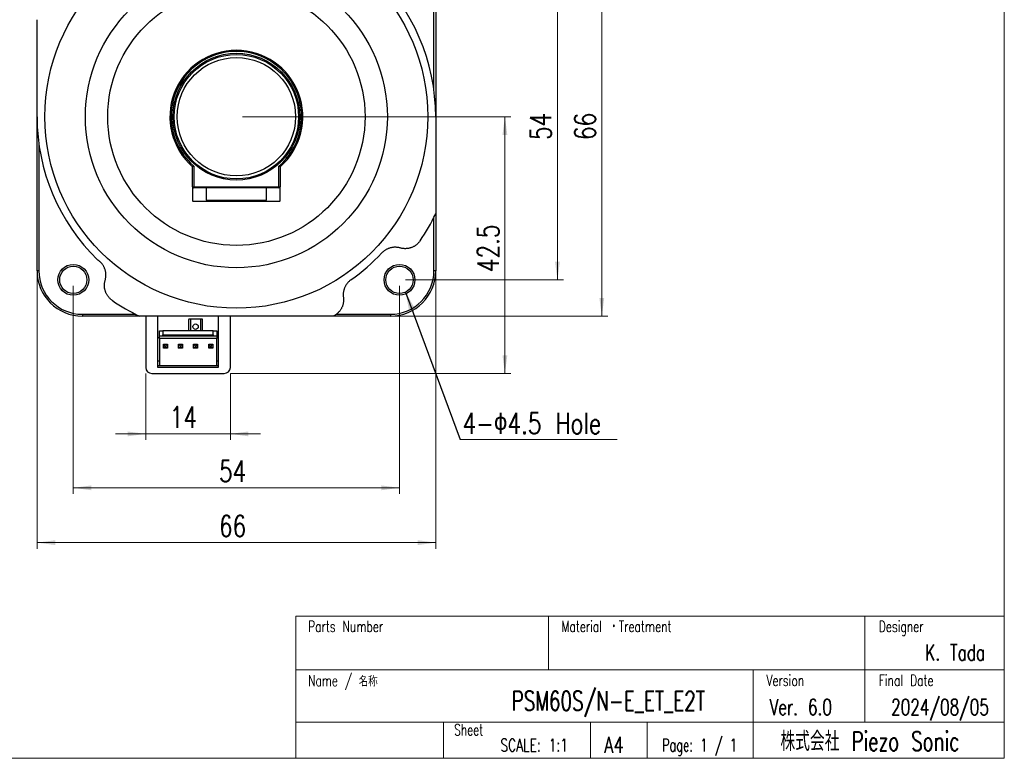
# Model space of a CAD drawing. Header units: millimetres. Extents: x 5 to 292, y 5 to 205.
# Tile 2 of 10: x 129 to 292, y 5 to 127. Entities that reach past the tile are written whole.
import ezdxf

# ---------------------------------------------------------------- set-up
doc = ezdxf.new("R2010")
doc.units = ezdxf.units.MM
doc.styles.add('SLDTEXTSTYLE0', font='TXT', dxfattribs={"width": 0.75, "bigfont": 'bigfont'})
doc.styles.add('SLDTEXTSTYLE1', font='TXT', dxfattribs={"width": 0.7, "bigfont": 'bigfont'})
doc.styles.add('SLDTEXTSTYLE2', font='TXT', dxfattribs={"width": 0.645455, "bigfont": 'bigfont'})
doc.styles.get("Standard").update_dxf_attribs({"font": 'txt', "bigfont": 'bigfont'})
doc.dimstyles.new('SLDDIMSTYLE0', dxfattribs={"dimtxt": 3.5, "dimasz": 3, "dimexe": 0, "dimexo": 0.0625, "dimgap": 0.875, "dimtad": 3, "dimdec": 0, "dimrnd": 1e-09, "dimzin": 12, "dimdsep": 46, "dimtxsty": 'SLDTEXTSTYLE0', "dimsah": 1, "dimcen": 0.09, "dimadec": 0, "dimazin": 3, "dimtfac": 1, "dimtdec": 0, "dimtmove": 0, "dimatfit": 0, "dimfxl": 1, "dimfrac": 2, "dimtolj": 1, "dimtzin": 12, "dimarcsym": 0})
doc.dimstyles.new('SLDDIMSTYLE1', dxfattribs={"dimtxt": 3.5, "dimasz": 3, "dimexe": 0, "dimexo": 0.0625, "dimgap": 0.875, "dimtad": 3, "dimdec": 0, "dimrnd": 1e-09, "dimzin": 12, "dimdsep": 46, "dimtxsty": 'SLDTEXTSTYLE0', "dimsah": 1, "dimcen": 0.09, "dimadec": 0, "dimazin": 3, "dimtfac": 1, "dimtdec": 0, "dimtofl": 0, "dimtmove": 0, "dimatfit": 3, "dimfxl": 1, "dimfrac": 2, "dimtolj": 1, "dimtzin": 12, "dimarcsym": 0})
doc.dimstyles.new('SLDDIMSTYLE4', dxfattribs={"dimtxt": 0.18, "dimasz": 3, "dimexe": 0, "dimexo": 0.0625, "dimgap": 0, "dimtad": 0, "dimtih": 1, "dimtoh": 1, "dimdec": 0, "dimrnd": 1e-09, "dimzin": 0, "dimdsep": 46, "dimtxsty": 'Standard', "dimsah": 1, "dimcen": 0.09, "dimadec": 0, "dimazin": 0, "dimtfac": 3, "dimtdec": 0, "dimtofl": 0, "dimtmove": 0, "dimatfit": 3, "dimfxl": 1, "dimfrac": 2, "dimtolj": 1, "dimtzin": 0, "dimarcsym": 0})
doc.dimstyles.new('SLDDIMSTYLE6', dxfattribs={"dimtxt": 3.5, "dimasz": 3, "dimexe": 0, "dimexo": 0.0625, "dimgap": 0.875, "dimtad": 3, "dimdec": 1, "dimrnd": 1e-09, "dimzin": 12, "dimdsep": 46, "dimtxsty": 'SLDTEXTSTYLE0', "dimsah": 1, "dimcen": 0.09, "dimadec": 0, "dimazin": 3, "dimtfac": 1, "dimtdec": 1, "dimtofl": 0, "dimtmove": 0, "dimatfit": 3, "dimfxl": 1, "dimfrac": 2, "dimtolj": 1, "dimtzin": 12, "dimarcsym": 0})

# ---------------------------------------------------------------- blocks, each defined once
blk = doc.blocks.new('_D_6')
at = {"color": 7, "linetype": 'Continuous', "lineweight": 0}
for p, q in [((197.88, 94.14), (197.88, 39.7)), ((131.88, 84.7), (131.88, 39.7)), ((131.88, 40.7), (197.88, 40.7))]:
    blk.add_line(p, q, dxfattribs=at)
at = {"color": 7, "linetype": 'Continuous', "lineweight": 18}
for points in [[(131.88, 40.7), (134.88, 40.3), (134.88, 41.1)], [(197.88, 40.7), (194.88, 41.1), (194.88, 40.3)]]:
    blk.add_solid(points, dxfattribs=at)
at = {"color": 7, "linetype": 'Continuous', "lineweight": 18, "insert": (162, 45.21), "char_height": 3.5, "attachment_point": 1, "style": 'SLDTEXTSTYLE0'}
blk.add_mtext('66', dxfattribs=at)
blk = doc.blocks.new('_D_7')
at = {"color": 7, "linetype": 'Continuous', "lineweight": 0}
for p, q in [((181.94, 144.2), (226.37, 144.2)), ((225.37, 78.2), (225.37, 144.2)), ((181.94, 78.2), (226.37, 78.2))]:
    blk.add_line(p, q, dxfattribs=at)
at = {"color": 7, "linetype": 'Continuous', "lineweight": 18}
for points in [[(225.37, 144.2), (224.97, 141.2), (225.77, 141.2)], [(225.37, 78.2), (225.77, 81.2), (224.97, 81.2)]]:
    blk.add_solid(points, dxfattribs=at)
at = {"color": 7, "linetype": 'Continuous', "lineweight": 18, "insert": (220.86, 107.35), "char_height": 3.5, "attachment_point": 1, "rotation": 90, "style": 'SLDTEXTSTYLE0'}
blk.add_mtext('66', dxfattribs=at)
blk = doc.blocks.new('_D_8')
at = {"color": 7, "linetype": 'Continuous', "lineweight": 0}
for p, q in [((149.88, 68.7), (149.88, 57.7)), ((163.88, 68.7), (163.88, 57.7)), ((149.88, 58.7), (144.88, 58.7)), ((163.88, 58.7), (149.88, 58.7)), ((163.88, 58.7), (168.88, 58.7))]:
    blk.add_line(p, q, dxfattribs=at)
at = {"color": 7, "linetype": 'Continuous', "lineweight": 18}
for points in [[(149.88, 58.7), (146.88, 59.1), (146.88, 58.3)], [(163.88, 58.7), (166.88, 58.3), (166.88, 59.1)]]:
    blk.add_solid(points, dxfattribs=at)
at = {"color": 7, "linetype": 'Continuous', "lineweight": 18, "insert": (153.85, 63.21), "char_height": 3.5, "attachment_point": 1, "style": 'SLDTEXTSTYLE0'}
blk.add_mtext('14', dxfattribs=at)
blk = doc.blocks.new('_D_9')
at = {"color": 7, "linetype": 'Continuous', "lineweight": 0}
for p, q in [((192.88, 138.2), (219.03, 138.2)), ((218.03, 84.2), (218.03, 138.2)), ((192.88, 84.2), (219.03, 84.2))]:
    blk.add_line(p, q, dxfattribs=at)
at = {"color": 7, "linetype": 'Continuous', "lineweight": 18}
for points in [[(218.03, 138.2), (217.63, 135.2), (218.43, 135.2)], [(218.03, 84.2), (218.43, 87.2), (217.63, 87.2)]]:
    blk.add_solid(points, dxfattribs=at)
at = {"color": 7, "linetype": 'Continuous', "lineweight": 18, "insert": (213.51, 107.35), "char_height": 3.5, "attachment_point": 1, "rotation": 90, "style": 'SLDTEXTSTYLE0'}
blk.add_mtext('54', dxfattribs=at)
blk = doc.blocks.new('_D_10')
at = {"color": 7, "linetype": 'Continuous', "lineweight": 0}
for p, q in [((137.88, 83.2), (137.88, 48.77)), ((191.88, 83.2), (191.88, 48.77)), ((137.88, 49.77), (191.88, 49.77))]:
    blk.add_line(p, q, dxfattribs=at)
at = {"color": 7, "linetype": 'Continuous', "lineweight": 18}
for points in [[(137.88, 49.77), (140.88, 49.37), (140.88, 50.17)], [(191.88, 49.77), (188.88, 50.17), (188.88, 49.37)]]:
    blk.add_solid(points, dxfattribs=at)
at = {"color": 7, "linetype": 'Continuous', "lineweight": 18, "insert": (162, 54.28), "char_height": 3.5, "attachment_point": 1, "style": 'SLDTEXTSTYLE0'}
blk.add_mtext('54', dxfattribs=at)
blk = doc.blocks.new('_D_11')
at = {"color": 7, "linetype": 'Continuous', "lineweight": 0}
for p, q in [((165.88, 111.2), (210.33, 111.2)), ((209.33, 68.7), (209.33, 111.2)), ((163.88, 68.7), (210.33, 68.7))]:
    blk.add_line(p, q, dxfattribs=at)
at = {"color": 7, "linetype": 'Continuous', "lineweight": 18}
for points in [[(209.33, 111.2), (208.93, 108.2), (209.73, 108.2)], [(209.33, 68.7), (209.73, 71.7), (208.93, 71.7)]]:
    blk.add_solid(points, dxfattribs=at)
at = {"color": 7, "linetype": 'Continuous', "lineweight": 18, "insert": (204.81, 85.48), "char_height": 3.5, "attachment_point": 1, "rotation": 90, "style": 'SLDTEXTSTYLE0'}
blk.add_mtext('42.5', dxfattribs=at)
blk = doc.blocks.new('SW_NOTE_0_2')
at = {"color": 0, "linetype": 'Continuous', "lineweight": 0}
blk.add_line((26.03, 0), (0, 0), dxfattribs=at)
at = {"color": 0, "linetype": 'Continuous', "lineweight": 0, "insert": (0.42, 4.44), "char_height": 3.5, "attachment_point": 1, "style": 'SLDTEXTSTYLE0'}
blk.add_mtext('4-Φ4.5 Hole', dxfattribs=at)

msp = doc.modelspace()

# ---------------------------------------------------------------- linework, layer by layer
at = {"color": 7, "linetype": 'Continuous', "lineweight": 18}
for p, q in [((292, 77.25), (292, 205)), ((292, 5), (292, 77.25)), ((174.698, 28.531), (292, 28.524)), ((174.698, 5), (174.698, 28.531)), ((216.545, 19.666), (216.545, 28.529)), ((268.897, 19.67), (268.897, 28.525)), ((174.698, 19.663), (292, 19.672)), ((250.4, 10.984), (250.4, 19.668)), ((268.899, 10.986), (268.899, 19.67)), ((269.993, 10.986), (174.698, 10.974)), ((199.155, 5), (199.155, 10.977)), ((223.487, 5), (223.487, 10.98)), ((232.874, 5), (232.874, 10.981)), ((250.401, 5), (250.401, 10.984)), ((292, 10.986), (269.993, 10.986)), ((5, 5), (292, 5))]:
    msp.add_line(p, q, dxfattribs=at)
at = {"color": 7, "linetype": 'Continuous', "lineweight": 25}
for p, q in [((197.577, 115.642), (197.577, 136.702)), ((197.877, 136.702), (197.877, 111.205)), ((131.877, 85.702), (131.877, 111.199)), ((132.177, 106.763), (132.177, 85.702)), ((157.627, 99.602), (157.627, 102.929)), ((157.827, 103.021), (157.827, 99.602)), ((171.927, 99.602), (171.927, 103.021)), ((172.127, 102.929), (172.127, 99.602)), ((157.627, 99.602), (157.627, 97.302)), ((157.627, 99.602), (157.827, 99.602)), ((157.827, 99.602), (171.927, 99.602)), ((157.827, 99.602), (157.827, 99.402)), ((171.927, 99.402), (171.927, 99.602)), ((171.927, 99.602), (172.127, 99.602)), ((172.127, 97.302), (172.127, 99.602)), ((171.927, 99.402), (157.827, 99.402)), ((159.877, 99.402), (159.877, 97.402)), ((169.877, 97.402), (169.877, 99.402)), ((157.727, 97.202), (172.027, 97.202)), ((159.877, 97.402), (169.877, 97.402)), ((197.577, 85.702), (197.577, 94.541)), ((197.877, 95.14), (197.877, 85.702)), ((132.177, 85.702), (131.877, 85.702)), ((197.877, 85.702), (197.577, 85.702)), ((139.377, 78.502), (148.215, 78.502)), ((139.377, 78.502), (139.377, 78.202)), ((181.423, 78.502), (190.377, 78.502)), ((190.377, 78.502), (190.377, 78.202)), ((148.815, 78.202), (139.377, 78.202)), ((149.877, 78.202), (149.877, 69.702)), ((151.877, 69.702), (151.877, 78.202)), ((156.977, 77.602), (156.977, 75.752)), ((159.177, 77.702), (157.077, 77.702)), ((157.277, 77.702), (157.277, 75.752)), ((158.977, 75.752), (158.977, 77.702)), ((159.277, 75.752), (159.277, 77.602)), ((161.877, 78.202), (161.877, 69.702)), ((163.877, 69.702), (163.877, 78.202)), ((190.377, 78.202), (180.939, 78.202)), ((152.127, 74.902), (152.127, 75.752)), ((152.127, 75.752), (152.704, 75.752)), ((161.049, 75.752), (152.704, 75.752)), ((152.704, 75.752), (152.704, 75.102)), ((152.704, 75.102), (161.049, 75.102)), ((161.049, 75.752), (161.627, 75.752)), ((161.049, 75.102), (161.049, 75.752)), ((161.627, 75.752), (161.627, 74.902)), ((152.127, 74.602), (151.877, 74.602)), ((152.589, 74.902), (152.127, 74.902)), ((152.127, 74.502), (152.127, 74.902)), ((161.627, 74.502), (152.127, 74.502)), ((152.127, 74.502), (152.127, 70.002)), ((161.165, 74.902), (152.589, 74.902)), ((153.102, 73.227), (152.802, 73.527)), ((152.802, 73.527), (153.452, 73.527)), ((152.802, 72.877), (152.802, 73.527)), ((153.152, 73.227), (153.452, 73.527)), ((153.452, 73.527), (153.452, 72.877)), ((155.602, 73.227), (155.302, 73.527)), ((155.302, 73.527), (155.952, 73.527)), ((155.302, 72.877), (155.302, 73.527)), ((155.652, 73.227), (155.952, 73.527)), ((155.952, 73.527), (155.952, 72.877)), ((158.102, 73.227), (157.802, 73.527)), ((157.802, 73.527), (158.452, 73.527)), ((157.802, 72.877), (157.802, 73.527)), ((158.152, 73.227), (158.452, 73.527)), ((158.452, 73.527), (158.452, 72.877)), ((160.602, 73.227), (160.302, 73.527)), ((160.302, 73.527), (160.952, 73.527)), ((160.302, 72.877), (160.302, 73.527)), ((160.652, 73.227), (160.952, 73.527)), ((160.952, 73.527), (160.952, 72.877)), ((161.627, 74.902), (161.165, 74.902)), ((161.627, 74.902), (161.627, 74.502)), ((161.877, 74.602), (161.627, 74.602)), ((161.627, 70.002), (161.627, 74.502)), ((152.802, 72.877), (153.102, 73.177)), ((153.452, 72.877), (152.802, 72.877)), ((153.102, 73.227), (153.102, 73.177)), ((153.152, 73.227), (153.102, 73.227)), ((153.102, 73.177), (153.152, 73.177)), ((153.152, 73.177), (153.152, 73.227)), ((153.452, 72.877), (153.152, 73.177)), ((155.302, 72.877), (155.602, 73.177)), ((155.952, 72.877), (155.302, 72.877)), ((155.652, 73.227), (155.602, 73.227)), ((155.602, 73.227), (155.602, 73.177)), ((155.602, 73.177), (155.652, 73.177)), ((155.652, 73.177), (155.652, 73.227)), ((155.952, 72.877), (155.652, 73.177)), ((157.802, 72.877), (158.102, 73.177)), ((158.452, 72.877), (157.802, 72.877)), ((158.152, 73.227), (158.102, 73.227)), ((158.102, 73.227), (158.102, 73.177)), ((158.102, 73.177), (158.152, 73.177)), ((158.152, 73.177), (158.152, 73.227)), ((158.452, 72.877), (158.152, 73.177)), ((160.302, 72.877), (160.602, 73.177)), ((160.952, 72.877), (160.302, 72.877)), ((160.652, 73.227), (160.602, 73.227)), ((160.602, 73.227), (160.602, 73.177)), ((160.602, 73.177), (160.652, 73.177)), ((160.652, 73.177), (160.652, 73.227)), ((160.952, 72.877), (160.652, 73.177)), ((151.877, 70.802), (152.127, 70.802)), ((161.627, 70.802), (161.877, 70.802)), ((150.877, 68.702), (162.877, 68.702)), ((151.877, 70.002), (152.127, 70.002)), ((161.877, 69.702), (151.877, 69.702)), ((152.127, 70.002), (161.627, 70.002)), ((161.627, 70.002), (161.877, 70.002))]:
    msp.add_line(p, q, dxfattribs=at)
for centre, radius in [((164.877, 111.202), 31.7), ((164.877, 111.202), 25), ((164.877, 111.202), 21.3), ((164.877, 111.202), 10.5), ((164.877, 111.202), 10.3), ((164.877, 111.202), 9.8), ((137.877, 84.202), 2.55), ((137.877, 84.202), 2.25), ((191.877, 84.202), 2.55), ((191.877, 84.202), 2.25), ((158.127, 76.452), 0.45)]:
    msp.add_circle(centre, radius, dxfattribs=at)
for centre, radius, start, end in [((164.877, 111.202), 33, 0, 46.87453), ((164.877, 111.202), 11, 311.23058, 228.76942), ((164.877, 111.202), 10.8, 310.75136, 229.24864), ((164.877, 111.202), 33, 180, 225.87453), ((157.827, 99.602), 0.2, 180, 270), ((171.927, 99.602), 0.2, 270, 0), ((157.727, 97.302), 0.1, 180, 270), ((172.027, 97.302), 0.1, 270, 0), ((164.877, 111.202), 36.7, 326, 334.05083), ((164.877, 111.202), 33, 305.07465, 316.87453), ((139.377, 85.702), 7.5, 180, 270), ((139.377, 85.702), 7.2, 180, 270), ((190.377, 85.702), 7.2, 270, 0), ((190.377, 85.702), 7.5, 270, 0), ((164.877, 111.202), 36.7, 236, 244.05083), ((157.077, 77.602), 0.1, 90, 180), ((159.177, 77.602), 0.1, 0, 90), ((150.877, 69.702), 1, 180, 270), ((162.877, 69.702), 1, 270, 0)]:
    msp.add_arc(centre, radius, start, end, dxfattribs=at)
for centre, start_param, end_param in [((152.589, 75.102), 3.1415927, 4.712389), ((161.165, 75.102), 1.5707963, 3.1415927)]:
    msp.add_ellipse(centre, major_axis=(0, 0.2), ratio=0.5773503, start_param=start_param, end_param=end_param, dxfattribs=at)
for points, knots in [([(131.877, 111.202), (131.877, 111.457), (131.877, 111.968), (131.877, 112.735), (131.877, 113.501), (131.877, 114.268), (131.877, 115.034), (131.877, 115.802), (131.877, 116.569), (131.877, 117.338), (131.877, 118.108), (131.877, 118.878), (131.877, 119.647), (131.877, 120.479), (131.877, 121.371), (131.877, 122.194), (131.877, 122.888), (131.877, 123.506), (131.877, 124.176), (131.877, 124.921), (131.877, 125.688), (131.877, 126.478), (131.877, 127), (131.877, 127.261)], [0, 0, 0, 0, 0.0461515, 0.092303, 0.1385887, 0.1848746, 0.231353, 0.2778316, 0.3246737, 0.371516, 0.4188922, 0.4662687, 0.513987, 0.5617056, 0.6215559, 0.6814068, 0.7173825, 0.7533582, 0.7995679, 0.8457777, 0.8971838, 0.9485933, 1, 1, 1, 1]), ([(197.877, 111.202), (197.877, 110.947), (197.877, 110.435), (197.877, 109.669), (197.877, 108.904), (197.877, 108.137), (197.877, 107.37), (197.877, 106.603), (197.877, 105.838), (197.877, 105.071), (197.877, 104.3), (197.877, 103.527), (197.877, 102.757), (197.877, 101.99), (197.877, 101.225), (197.877, 100.463), (197.877, 99.705), (197.877, 98.879), (197.877, 97.988), (197.877, 97.032), (197.877, 96.083), (197.877, 95.456), (197.877, 95.143)], [0, 0, 0, 0, 0.04618213, 0.09237657, 0.13857129, 0.18475381, 0.23132098, 0.27789966, 0.32447911, 0.37104733, 0.41868292, 0.46632876, 0.51397567, 0.56161273, 0.60954472, 0.65748476, 0.70542585, 0.75335929, 0.81501208, 0.87667693, 0.93834407, 1, 1, 1, 1]), ([(157.827, 103.021), (157.826, 103.02), (157.805, 103.011), (157.763, 102.991), (157.707, 102.966), (157.663, 102.946), (157.633, 102.932), (157.629, 102.93), (157.627, 102.929)], [0, 0, 0, 0, 0.00989, 0.2062332, 0.4207056, 0.6183717, 0.8090572, 1, 1, 1, 1]), ([(172.127, 102.929), (172.125, 102.93), (172.121, 102.932), (172.091, 102.946), (172.046, 102.966), (171.99, 102.991), (171.948, 103.011), (171.928, 103.02), (171.927, 103.021)], [0, 0, 0, 0, 0.1909428, 0.3816283, 0.5792944, 0.7937668, 0.99011, 1, 1, 1, 1]), ([(195.303, 90.68), (195.263, 90.624), (195.184, 90.512), (195.053, 90.356), (194.912, 90.209), (194.765, 90.074), (194.611, 89.951), (194.452, 89.84), (194.289, 89.742), (194.118, 89.653), (193.941, 89.574), (193.757, 89.507), (193.574, 89.453), (193.391, 89.411), (193.198, 89.379), (192.995, 89.36), (192.783, 89.355), (192.575, 89.365), (192.372, 89.388), (192.174, 89.424), (192.047, 89.458), (191.984, 89.475)], [0, 0, 0, 0, 0.0469727, 0.0941404, 0.1413228, 0.1883157, 0.2350712, 0.2819724, 0.328899, 0.3756891, 0.4266378, 0.4777462, 0.5289444, 0.5801196, 0.6311245, 0.6923987, 0.7538591, 0.8154535, 0.8770926, 0.9386566, 1, 1, 1, 1]), ([(191.984, 89.475), (191.911, 89.494), (191.766, 89.533), (191.539, 89.57), (191.304, 89.592), (191.063, 89.595), (190.834, 89.579), (190.619, 89.547), (190.418, 89.504), (190.215, 89.445), (190.024, 89.375), (189.847, 89.296), (189.683, 89.21), (189.521, 89.113), (189.368, 89.007), (189.224, 88.893), (189.088, 88.773), (189.004, 88.687), (188.962, 88.643)], [0, 0, 0, 0, 0.0798362, 0.1599553, 0.2401023, 0.3200906, 0.3998168, 0.4627934, 0.5259425, 0.5890379, 0.6519411, 0.7032719, 0.7547712, 0.806234, 0.8575149, 0.9049835, 0.9525397, 1, 1, 1, 1]), ([(143.158, 84.125), (143.178, 84.197), (143.218, 84.342), (143.258, 84.568), (143.282, 84.801), (143.288, 85.041), (143.274, 85.27), (143.245, 85.487), (143.204, 85.69), (143.147, 85.894), (143.078, 86.087), (143, 86.266), (142.916, 86.431), (142.82, 86.594), (142.712, 86.754), (142.591, 86.908), (142.459, 87.056), (142.317, 87.196), (142.175, 87.318), (142.036, 87.425), (141.946, 87.484), (141.901, 87.514)], [0, 0, 0, 0, 0.0690308, 0.1383013, 0.2075965, 0.2767581, 0.3456973, 0.400741, 0.455935, 0.511082, 0.5660614, 0.6107513, 0.6555874, 0.700391, 0.7450367, 0.7900186, 0.8352098, 0.8803908, 0.9253588, 0.9626784, 1, 1, 1, 1]), ([(144.354, 80.776), (144.299, 80.816), (144.187, 80.894), (144.031, 81.026), (143.884, 81.166), (143.749, 81.314), (143.626, 81.468), (143.515, 81.627), (143.417, 81.79), (143.327, 81.961), (143.249, 82.138), (143.182, 82.321), (143.128, 82.505), (143.086, 82.688), (143.054, 82.883), (143.034, 83.09), (143.03, 83.307), (143.041, 83.52), (143.066, 83.728), (143.104, 83.931), (143.14, 84.06), (143.158, 84.125)], [0, 0, 0, 0, 0.0465207, 0.0932345, 0.1399629, 0.1865037, 0.2328093, 0.2792593, 0.3257343, 0.3720741, 0.4225326, 0.4731492, 0.5238548, 0.5745376, 0.6250517, 0.6873243, 0.7497947, 0.8124082, 0.87507, 0.9376524, 1, 1, 1, 1]), ([(183.84, 84.195), (183.787, 84.156), (183.682, 84.079), (183.534, 83.95), (183.395, 83.815), (183.268, 83.673), (183.152, 83.527), (183.048, 83.377), (182.955, 83.224), (182.868, 83.06), (182.79, 82.886), (182.721, 82.703), (182.665, 82.52), (182.622, 82.338), (182.589, 82.146), (182.568, 81.943), (182.562, 81.731), (182.569, 81.522), (182.585, 81.387), (182.594, 81.32)], [0, 0, 0, 0, 0.0513368, 0.1029023, 0.1544915, 0.2058609, 0.256868, 0.3080299, 0.359226, 0.4102799, 0.4700084, 0.5299184, 0.5899399, 0.6499436, 0.7097509, 0.7822348, 0.8548452, 0.9274811, 1, 1, 1, 1]), ([(182.594, 81.32), (182.602, 81.245), (182.62, 81.096), (182.626, 80.866), (182.614, 80.633), (182.584, 80.396), (182.538, 80.18), (182.482, 79.985), (182.421, 79.813), (182.349, 79.642), (182.264, 79.472), (182.166, 79.304), (182.055, 79.139), (181.929, 78.978), (181.791, 78.822), (181.64, 78.676), (181.479, 78.54), (181.307, 78.415), (181.127, 78.3), (180.999, 78.235), (180.936, 78.202)], [0, 0, 0, 0, 0.0698998, 0.1400289, 0.2101904, 0.2802325, 0.3500591, 0.4000704, 0.4502343, 0.5004195, 0.5505252, 0.6004875, 0.6510405, 0.7017593, 0.7524441, 0.8029505, 0.8521158, 0.9014969, 0.9508597, 1, 1, 1, 1]), ([(180.936, 78.202), (180.653, 78.202), (180.086, 78.202), (179.23, 78.202), (178.367, 78.202), (177.496, 78.202), (176.617, 78.202), (175.728, 78.202), (174.834, 78.202), (173.991, 78.202), (173.199, 78.202), (172.46, 78.202), (171.718, 78.202), (170.973, 78.202), (170.238, 78.202), (169.513, 78.202), (168.799, 78.202), (168.083, 78.202), (167.445, 78.202), (166.884, 78.202), (166.279, 78.202), (165.548, 78.202), (164.693, 78.202), (163.833, 78.202), (162.971, 78.202), (162.106, 78.202), (161.243, 78.202), (160.382, 78.202), (159.518, 78.202), (158.652, 78.202), (157.782, 78.202), (156.917, 78.202), (156.054, 78.202), (155.191, 78.202), (154.331, 78.202), (153.475, 78.202), (152.667, 78.202), (151.903, 78.202), (151.158, 78.202), (150.391, 78.202), (149.601, 78.202), (149.079, 78.202), (148.818, 78.202)], [0, 0, 0, 0, 0.0278682, 0.0557406, 0.0836121, 0.1114793, 0.1395992, 0.1677251, 0.19585, 0.2239684, 0.2468187, 0.269676, 0.292535, 0.315391, 0.3382403, 0.3599218, 0.381608, 0.4032939, 0.4249751, 0.4394957, 0.4540163, 0.4797819, 0.5055518, 0.5313174, 0.5574218, 0.5835387, 0.6096606, 0.6357789, 0.6618843, 0.688566, 0.7152551, 0.7419451, 0.7686279, 0.7956372, 0.8226523, 0.8496683, 0.8766788, 0.8997837, 0.9228887, 0.9485918, 0.9742966, 1, 1, 1, 1])]:
    msp.add_open_spline(points, degree=3, knots=knots, dxfattribs=at)

# ---------------------------------------------------------------- block references
at = {"color": 7, "linetype": 'Continuous', "lineweight": 0}
msp.add_blockref('SW_NOTE_0_2', (201.905, 57.753), dxfattribs=at)

# ---------------------------------------------------------------- texts
for s, insert, char_height, attachment_point, style in [('Parts Number', (176.746, 27.76), 1.85208, 1, 'SLDTEXTSTYLE1'), ('Material ・Treatment', (218.678, 27.76), 1.85208, 1, 'SLDTEXTSTYLE1'), ('Designer', (271.238, 27.76), 1.8521, 1, 'SLDTEXTSTYLE1'), ('K. Tada', (283.865, 23.842), 2.6458, 2, 'SLDTEXTSTYLE1'), ('Name /', (176.746, 18.784), 1.8521, 1, 'SLDTEXTSTYLE1'), ('名称', (185.145, 18.492), 1.5875, 1, 'SLDTEXTSTYLE1'), ('Version', (252.633, 18.831), 1.8521, 1, 'SLDTEXTSTYLE1'), ('Final Date', (271.238, 18.831), 1.8521, 1, 'SLDTEXTSTYLE1'), ('PSM60S/N-E_ET_E2T', (226.443, 16.11), 3.175, 2, 'SLDTEXTSTYLE1'), ('Ver. 6.0', (258.313, 14.803), 2.6458, 2, 'SLDTEXTSTYLE1'), ('2024/08/05', (281.357, 14.803), 2.6458, 2, 'SLDTEXTSTYLE1'), ('Sheet', (200.913, 10.639), 1.8521, 1, 'SLDTEXTSTYLE1'), ('株式会社 Piezo Sonic', (269.758, 9.407), 3.175, 2, 'SLDTEXTSTYLE1'), ('SCALE: 1:1', (208.592, 8.241), 2.1167, 1, 'SLDTEXTSTYLE1'), ('A4', (225.775, 8.54), 2.6458, 1, 'SLDTEXTSTYLE0'), ('Page: 1 / 1', (235.353, 8.241), 2.11667, 1, 'SLDTEXTSTYLE2')]:
    msp.add_mtext(s, dxfattribs=dict(at, insert=insert, char_height=char_height, attachment_point=attachment_point, style=style))

# ---------------------------------------------------------------- dimensions: what is measured, and where the dimension line sits
at = {"color": 7, "linetype": 'Continuous', "lineweight": 18}
for base, p1, p2, dimstyle, picture, middle in [((225.374, 144.202), (180.936, 78.202), (180.936, 144.202), 'SLDDIMSTYLE1', '_D_7', (225.374, 109.936)), ((218.026, 138.202), (191.877, 84.202), (191.877, 138.202), 'SLDDIMSTYLE1', '_D_9', (218.026, 109.936)), ((209.326, 111.202), (162.877, 68.702), (164.877, 111.202), 'SLDDIMSTYLE6', '_D_11', (209.326, 90.002))]:
    dim = msp.add_linear_dim(base=base, p1=p1, p2=p2, angle=90, dimstyle=dimstyle, dxfattribs=at)
    dim.commit()
    dim.dimension.update_dxf_attribs({"geometry": picture, "text_midpoint": middle, "dimtype": 160})
for base, p1, p2, dimstyle, picture, middle in [((197.877, 40.702), (131.877, 85.702), (197.877, 95.143), 'SLDDIMSTYLE1', '_D_6', (164.582, 40.702)), ((191.877, 49.772), (137.877, 84.202), (191.877, 84.202), 'SLDDIMSTYLE1', '_D_10', (164.582, 49.772)), ((149.877, 58.702), (163.877, 69.702), (149.877, 69.702), 'SLDDIMSTYLE0', '_D_8', (156.434, 58.702))]:
    dim = msp.add_linear_dim(base=base, p1=p1, p2=p2, dimstyle=dimstyle, dxfattribs=at)
    dim.commit()
    dim.dimension.update_dxf_attribs({"geometry": picture, "text_midpoint": middle, "dimtype": 160})

# ---------------------------------------------------------------- leaders
at = {"color": 7, "linetype": 'Continuous', "lineweight": 0}
msp.add_leader([(192.873, 82.185), (201.905, 57.753)], dimstyle='SLDDIMSTYLE4', dxfattribs=at)

doc.saveas('drawing.dxf')
